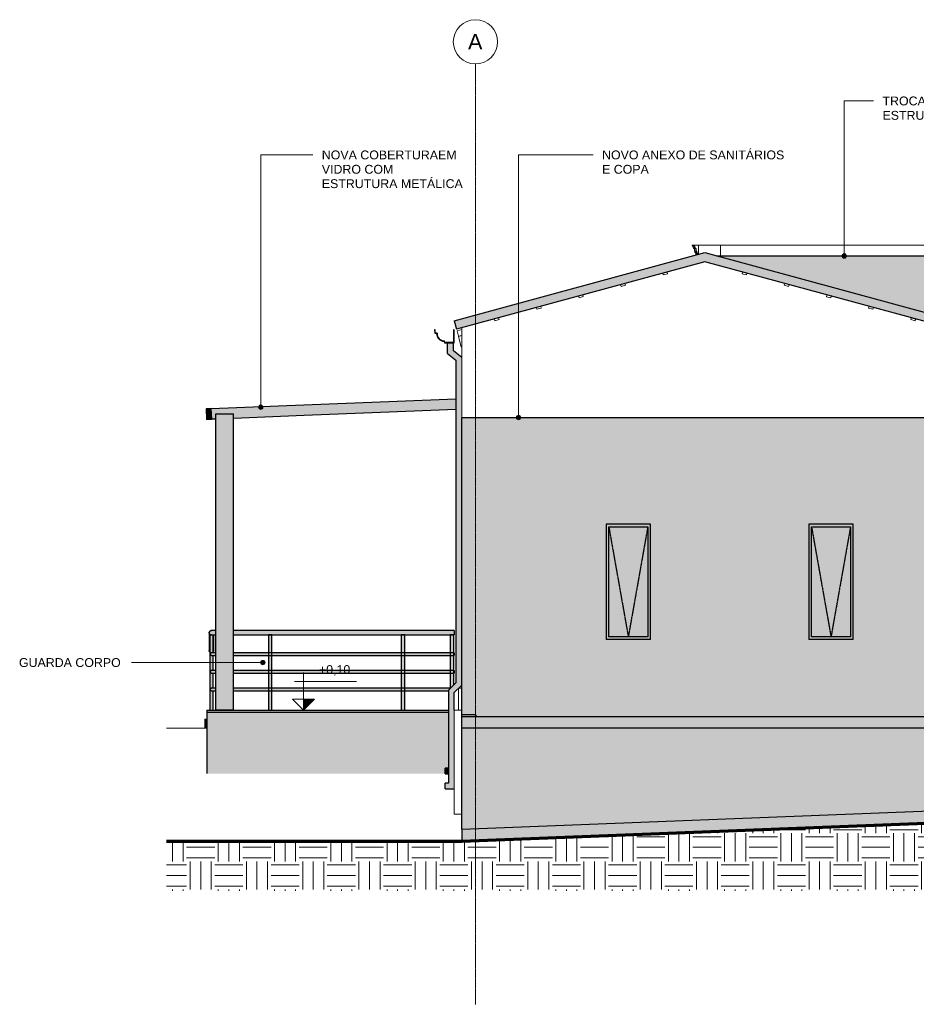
# Model space of a CAD drawing. Header units: millimetres. Extents: x -5998 to 66929, y -2295 to 9220.
# Tile 20 of 29: x 36884 to 47004, y -2287 to 8822. Entities that reach past the tile are written whole.
import ezdxf

# ---------------------------------------------------------------- set-up
doc = ezdxf.new("R2010")
doc.units = ezdxf.units.MM
doc.linetypes.add('_Tracejado pequeno', pattern=[2.25, 1.5, -0.75])
doc.linetypes.add('_Traço - ponto', pattern=[16, 12, -2, 0, -2])
for name, color, linetype, lineweight in [('A-FLOR', 192, 'Continuous', 25), ('A-FLOR-HRAL', 11, 'Continuous', 25), ('A-FLOR-PATT', 8, 'Continuous', 25), ('A-GENM', 13, 'Continuous', 18), ('A-GLAZ', 151, 'Continuous', 18), ('A-GLAZ-CWMG', 51, 'Continuous', 25), ('A-GLAZ-HDLN', 1, '_Tracejado pequeno', 18), ('A-ROOF', 132, 'Continuous', 25), ('A-ROOF-OTLN', 132, 'Continuous', 18), ('A-ROOF-PATT', 132, 'Continuous', 25), ('A-WALL', 113, 'Continuous', 18), ('A-WALL-PATT', 111, 'Continuous', 25), ('G-ANNO-DIMS', 111, 'Continuous', 9), ('G-ANNO-TEXT', 231, 'Continuous', 9), ('S-COLS', 52, 'Continuous', 25), ('S-GRID', 1, 'Continuous', 9), ('S-GRID-IDEN', 1, 'Continuous', 9)]:
    doc.layers.add(name, color=color, linetype=linetype, lineweight=lineweight)
doc.styles.add('Arial_2', font='arial.ttf', dxfattribs={"height": 175})
doc.styles.add('Arial_3', font='arial.ttf', dxfattribs={"height": 100})
pattern_1 = [(0, (41308, 0), (317.5, 317.5), [317.5, -317.5]), (0, (41308, 119.06), (317.5, 317.5), [317.5, -317.5]), (0, (41308, 238.12), (317.5, 317.5), [317.5, -317.5]), (90, (41347.68, 277.8), (-317.5, 317.5), [317.5, -317.5]), (90, (41466.75, 277.8), (-317.5, 317.5), [317.5, -317.5]), (90, (41585.8, 277.8), (-317.5, 317.5), [317.5, -317.5])]

# ---------------------------------------------------------------- blocks, each defined once
blk = doc.blocks.new('Generic Models 19 - Generic Models 19-3087287-ELEVAÇÃO 4 - MANTER _ CONSTRUIR')
at = {"layer": 'A-GENM'}
for p, q in [((3120, 6279), (3135, 6279)), ((3120, 6269), (3120, 6279)), ((3135, 6269), (3120, 6269)), ((3145, 6249), (3130, 6249)), ((3135, 6279), (3140, 6279)), ((3135, 6269), (3135, 6279)), ((3140, 6269), (3135, 6269)), ((3135, 6239), (3135, 6249)), ((3150, 6239), (3135, 6239)), ((3140, 6279), (3140, 6269)), ((3140, 6279), (3190, 6279)), ((3142, 6269), (3140, 6269)), ((3150, 6249), (3145, 6249)), ((3145, 6210), (3145, 6239)), ((3155, 6249), (3150, 6249)), ((3150, 6239), (3150, 6249)), ((3155, 6239), (3150, 6239)), ((3155, 6249), (3155, 6239)), ((3165, 6239), (3155, 6239)), ((3160, 6210), (3160, 6239)), ((3165, 6239), (3165, 6210)), ((3190, 6174), (3190, 6279)), ((3160, 6210), (3145, 6210)), ((3150, 6197), (3150, 6210)), ((3165, 6197), (3150, 6197)), ((3155, 6187), (3155, 6197)), ((3170, 6187), (3155, 6187)), ((3165, 6210), (3160, 6210)), ((3160, 6166), (3160, 6187)), ((3170, 6210), (3165, 6210)), ((3165, 6197), (3165, 6210)), ((3170, 6197), (3165, 6197)), ((3170, 6210), (3170, 6197)), ((3175, 6197), (3170, 6197)), ((3170, 6187), (3170, 6197)), ((3170, 6169), (3170, 6187)), ((3175, 6187), (3170, 6187)), ((3175, 6197), (3175, 6187)), ((3180, 6187), (3175, 6187)), ((3175, 6170), (3175, 6187)), ((3180, 6187), (3180, 6172))]:
    blk.add_line(p, q, dxfattribs=at)
blk.add_arc((3135, 6255), 16.4, 341.0739, 63.7552, dxfattribs=at)
for points in [[(3130, 6249), (3131, 6252), (3131, 6256), (3130, 6260), (3129, 6263), (3127, 6265), (3125, 6267), (3123, 6269), (3122, 6269)], [(3145, 6249), (3146, 6252), (3146, 6256), (3145, 6260), (3144, 6263), (3143, 6265), (3140, 6267), (3138, 6269), (3137, 6269)]]:
    blk.add_open_spline(points, degree=3, knots=[0, 0, 0, 0, 0.333333, 0.5, 0.583333, 0.666667, 0.833333, 1, 1, 1, 1], dxfattribs=at)
blk = doc.blocks.new('Rectangular Mullion - 2x5 cm-4253635-ELEVAÇÃO 4 - MANTER _ CONSTRUIR')
at = {"layer": 'A-GLAZ-CWMG', "lineweight": 18}
for p, q in [((5591, 5458), (5586, 5439)), ((5639, 5445), (5591, 5458)), ((5634, 5425), (5639, 5445)), ((5586, 5439), (5634, 5425))]:
    blk.add_line(p, q, dxfattribs=at)
blk = doc.blocks.new('Rectangular Mullion - 2x5 cm-3922211-ELEVAÇÃO 4 - MANTER _ CONSTRUIR')
at = {"layer": 'A-GLAZ-CWMG', "lineweight": 18}
for p, q in [((935, 5459), (887, 5446)), ((887, 5446), (892, 5426)), ((940, 5440), (935, 5459)), ((892, 5426), (940, 5440))]:
    blk.add_line(p, q, dxfattribs=at)
blk = doc.blocks.new('Rectangular Mullion - 2x5 cm-3922816-ELEVAÇÃO 4 - MANTER _ CONSTRUIR')
at = {"layer": 'A-GLAZ-CWMG', "lineweight": 18}
for p, q in [((5116, 5587), (5110, 5568)), ((5110, 5568), (5159, 5555)), ((5164, 5574), (5116, 5587)), ((5159, 5555), (5164, 5574))]:
    blk.add_line(p, q, dxfattribs=at)
blk = doc.blocks.new('Rectangular Mullion - 2x5 cm-4253693-ELEVAÇÃO 4 - MANTER _ CONSTRUIR')
at = {"layer": 'A-GLAZ-CWMG', "lineweight": 18}
for p, q in [((4640, 5716), (4635, 5697)), ((4635, 5697), (4683, 5684)), ((4688, 5703), (4640, 5716)), ((4683, 5684), (4688, 5703))]:
    blk.add_line(p, q, dxfattribs=at)
blk = doc.blocks.new('Rectangular Mullion - 2x5 cm-3922826-ELEVAÇÃO 4 - MANTER _ CONSTRUIR')
at = {"layer": 'A-GLAZ-CWMG', "lineweight": 18}
for p, q in [((4164, 5845), (4159, 5826)), ((4159, 5826), (4208, 5813)), ((4213, 5832), (4164, 5845)), ((4208, 5813), (4213, 5832))]:
    blk.add_line(p, q, dxfattribs=at)
blk = doc.blocks.new('Rectangular Mullion - 2x5 cm-4253695-ELEVAÇÃO 4 - MANTER _ CONSTRUIR')
at = {"layer": 'A-GLAZ-CWMG', "lineweight": 18}
for p, q in [((3689, 5974), (3684, 5955)), ((3684, 5955), (3732, 5942)), ((3737, 5961), (3689, 5974)), ((3732, 5942), (3737, 5961))]:
    blk.add_line(p, q, dxfattribs=at)
blk = doc.blocks.new('Rectangular Mullion - 4x6_3-3931228-ELEVAÇÃO 4 - MANTER _ CONSTRUIR')
at = {"layer": 'A-GLAZ-CWMG', "lineweight": 18}
for p, q in [((465, 5311), (518, 5325)), ((482, 5250), (465, 5311)), ((482, 5250), (518, 5260))]:
    blk.add_line(p, q, dxfattribs=at)
blk = doc.blocks.new('Railing - 4 cm-V22-ELEVAÇÃO 4 - MANTER _ CONSTRUIR')
at = {"layer": 'A-FLOR-HRAL'}
for points in [[(-144, 1030), (-144, 1880), (-164, 1880), (-164, 1680), (-162, 1679), (-157, 1671), (-157, 1668), (-156, 1665), (-157, 1659), (-158, 1657), (-164, 1650), (-164, 1480), (-162, 1479), (-157, 1471), (-157, 1469), (-156, 1465), (-157, 1459), (-159, 1456), (-164, 1450), (-164, 1280), (-162, 1279), (-157, 1271), (-157, 1269), (-156, 1265), (-157, 1259), (-158, 1257), (-164, 1250), (-164, 1030), (-149, 1030)], [(-144, 1030), (-124, 1030), (-124, 1250), (-125, 1251), (-130, 1259), (-131, 1262), (-132, 1265), (-130, 1271), (-130, 1273), (-124, 1280), (-124, 1450), (-125, 1451), (-130, 1459), (-131, 1461), (-132, 1465), (-130, 1471), (-128, 1474), (-124, 1480), (-124, 1650), (-125, 1651), (-130, 1659), (-131, 1661), (-132, 1665), (-130, 1671), (-129, 1673), (-124, 1680), (-124, 1880), (-144, 1880), (-144, 1093)]]:
    blk.add_hatch(color=9, dxfattribs=at).paths.add_polyline_path(points, flags=0)
at = {"layer": 'A-FLOR-HRAL', "color": 5}
for p, q in [((-164, 1880), (-164, 1030)), ((-144, 1880), (-164, 1880)), ((-124, 1880), (-144, 1880)), ((-124, 1030), (-124, 1880))]:
    blk.add_line(p, q, dxfattribs=at)
blk = doc.blocks.new('Railing - 4 cm-V23-ELEVAÇÃO 4 - MANTER _ CONSTRUIR')
at = {"layer": 'A-FLOR-HRAL'}
blk.add_hatch(color=9, dxfattribs=at).paths.add_polyline_path([(-2306, 1030), (-2286, 1030), (-2287, 1250), (-2310, 1251), (-2314, 1252), (-2318, 1255), (-2320, 1259), (-2321, 1262), (-2321, 1265), (-2320, 1271), (-2319, 1273), (-2316, 1276), (-2313, 1278), (-2310, 1279), (-2303, 1280), (-2286, 1280), (-2286, 1450), (-2310, 1451), (-2314, 1452), (-2318, 1456), (-2320, 1459), (-2321, 1461), (-2321, 1465), (-2320, 1471), (-2318, 1474), (-2316, 1476), (-2314, 1478), (-2309, 1480), (-2303, 1480), (-2286, 1480), (-2286, 1650), (-2310, 1651), (-2315, 1653), (-2318, 1655), (-2320, 1659), (-2321, 1661), (-2321, 1665), (-2320, 1671), (-2319, 1673), (-2316, 1676), (-2314, 1678), (-2310, 1679), (-2303, 1680), (-2286, 1680), (-2286, 1880), (-2326, 1880), (-2326, 1030), (-2311, 1030)], flags=0)
at = {"layer": 'A-FLOR-HRAL', "color": 5}
for p, q in [((-2326, 1880), (-2326, 1030)), ((-2306, 1880), (-2326, 1880)), ((-2286, 1680), (-2286, 1880)), ((-2286, 1480), (-2286, 1650)), ((-2286, 1280), (-2286, 1450)), ((-2286, 1030), (-2286, 1250))]:
    blk.add_line(p, q, dxfattribs=at)
blk = doc.blocks.new('Railing - 4 cm-V24-ELEVAÇÃO 4 - MANTER _ CONSTRUIR')
at = {"layer": 'A-FLOR-HRAL'}
for points in [[(390, 1279), (408, 1297), (408, 1880), (388, 1880), (389, 1680), (390, 1679), (395, 1671), (396, 1668), (396, 1665), (395, 1659), (394, 1658), (388, 1650), (388, 1480), (390, 1479), (395, 1471), (396, 1469), (396, 1465), (395, 1459), (393, 1456), (388, 1450), (388, 1280), (390, 1279)], [(408, 1297), (428, 1317), (428, 1450), (427, 1451), (422, 1459), (421, 1461), (421, 1465), (422, 1471), (424, 1474), (428, 1480), (428, 1650), (427, 1651), (422, 1659), (421, 1661), (421, 1665), (422, 1671), (423, 1673), (428, 1680), (428, 1880), (408, 1880), (408, 1341)]]:
    blk.add_hatch(color=9, dxfattribs=at).paths.add_polyline_path(points, flags=0)
at = {"layer": 'A-FLOR-HRAL', "color": 5}
for p, q in [((388, 1880), (388, 1277)), ((408, 1880), (388, 1880)), ((428, 1880), (408, 1880)), ((428, 1317), (428, 1880))]:
    blk.add_line(p, q, dxfattribs=at)
blk = doc.blocks.new('Railing - Railing-3945987-ELEVAÇÃO 4 - MANTER _ CONSTRUIR')
at = {"layer": 'A-FLOR-HRAL'}
h = blk.add_hatch(color=9, dxfattribs=at)
h.paths.add_polyline_path([(-2331, 1905), (-2256, 1905), (-2256, 1930), (-2306, 1930), (-2313, 1929), (-2319, 1927), (-2324, 1923), (-2328, 1917), (-2331, 1911)], flags=0)
h.paths.add_polyline_path([(-1305, 1905), (433, 1905), (433, 1930), (-2056, 1930), (-2056, 1905), (-1682, 1905)], flags=0)
h = blk.add_hatch(color=9, dxfattribs=at)
h.paths.add_polyline_path([(-2286, 1690), (-2285, 1692), (-2282, 1698), (-2281, 1704), (-2281, 1880), (-2286, 1880), (-2286, 1691)], flags=0)
h.paths.add_polyline_path([(-2326, 1690), (-2326, 1880), (-2310, 1880), (-2313, 1881), (-2319, 1883), (-2324, 1887), (-2328, 1892), (-2331, 1899), (-2331, 1905), (-2331, 1704), (-2331, 1698), (-2327, 1691)], flags=0)
h = blk.add_hatch(color=9, dxfattribs=at)
h.paths.add_polyline_path([(-1654, 1880), (433, 1880), (433, 1905), (-2056, 1905), (-2056, 1880), (-1657, 1880)], flags=0)
h.paths.add_polyline_path([(-2294, 1880), (-2256, 1880), (-2256, 1905), (-2331, 1905), (-2331, 1899), (-2328, 1892), (-2324, 1887), (-2319, 1883), (-2313, 1881), (-2306, 1880)], flags=0)
h = blk.add_hatch(color=9, dxfattribs=at)
h.paths.add_polyline_path([(-2321, 1665), (-2256, 1665), (-2256, 1680), (-2310, 1679), (-2314, 1678), (-2318, 1675), (-2319, 1672), (-2321, 1669)], flags=0)
h.paths.add_polyline_path([(15, 1665), (396, 1665), (396, 1669), (394, 1673), (388, 1680), (-125, 1679), (-131, 1670), (-131, 1669), (-132, 1665)], flags=0)
h.paths.add_polyline_path([(-2056, 1665), (-1656, 1665), (-1657, 1669), (-1658, 1672), (-1664, 1680), (-2056, 1679), (-2056, 1669)], flags=0)
h.paths.add_polyline_path([(-1632, 1665), (-156, 1665), (-157, 1670), (-159, 1673), (-164, 1680), (-1625, 1679), (-1630, 1672), (-1631, 1668)], flags=0)
h.paths.add_polyline_path([(421, 1665), (433, 1665), (433, 1680), (427, 1679), (423, 1672), (421, 1669), (421, 1665)], flags=0)
h = blk.add_hatch(color=9, dxfattribs=at)
h.paths.add_polyline_path([(-1624, 1650), (-163, 1651), (-157, 1660), (-157, 1661), (-156, 1665), (-1632, 1665), (-1631, 1661), (-1630, 1658), (-1624, 1650)], flags=0)
h.paths.add_polyline_path([(203, 1650), (390, 1651), (394, 1658), (396, 1661), (396, 1665), (-132, 1665), (-131, 1660), (-129, 1657), (-124, 1650), (15, 1650)], flags=0)
h.paths.add_polyline_path([(433, 1650), (433, 1665), (421, 1665), (421, 1661), (423, 1657), (428, 1650)], flags=0)
h.paths.add_polyline_path([(-2306, 1650), (-2256, 1651), (-2256, 1665), (-2321, 1665), (-2321, 1661), (-2319, 1658), (-2317, 1654), (-2314, 1652), (-2310, 1651)], flags=0)
h.paths.add_polyline_path([(-2056, 1650), (-1663, 1651), (-1658, 1658), (-1657, 1662), (-1656, 1665), (-2056, 1665), (-2056, 1650)], flags=0)
h = blk.add_hatch(color=9, dxfattribs=at)
h.paths.add_polyline_path([(-2321, 1465), (-2256, 1465), (-2256, 1480), (-2310, 1479), (-2314, 1478), (-2318, 1475), (-2319, 1472), (-2321, 1469)], flags=0)
h.paths.add_polyline_path([(392, 1465), (396, 1465), (396, 1469), (394, 1473), (388, 1480), (-125, 1479), (-131, 1470), (-131, 1469), (-132, 1465), (203, 1465)], flags=0)
h.paths.add_polyline_path([(-2056, 1465), (-1656, 1465), (-1657, 1469), (-1658, 1472), (-1664, 1480), (-2056, 1479), (-2056, 1469)], flags=0)
h.paths.add_polyline_path([(421, 1465), (433, 1465), (433, 1480), (427, 1479), (423, 1472), (421, 1469), (421, 1465)], flags=0)
h.paths.add_polyline_path([(-1632, 1465), (-156, 1465), (-157, 1470), (-159, 1473), (-164, 1480), (-1625, 1479), (-1630, 1472), (-1631, 1468)], flags=0)
h = blk.add_hatch(color=9, dxfattribs=at)
h.paths.add_polyline_path([(-551, 1450), (-163, 1451), (-157, 1460), (-157, 1461), (-156, 1465), (-1632, 1465), (-1631, 1461), (-1630, 1457), (-1624, 1450), (-1305, 1450)], flags=0)
h.paths.add_polyline_path([(-1682, 1450), (-1663, 1451), (-1658, 1458), (-1657, 1462), (-1656, 1465), (-2056, 1465), (-2056, 1450)], flags=0)
h.paths.add_polyline_path([(433, 1450), (433, 1465), (421, 1465), (421, 1461), (423, 1457), (428, 1450)], flags=0)
h.paths.add_polyline_path([(-124, 1450), (390, 1451), (394, 1457), (396, 1461), (396, 1465), (-132, 1465), (-131, 1460), (-129, 1457), (-125, 1450)], flags=0)
h.paths.add_polyline_path([(-2306, 1450), (-2256, 1451), (-2256, 1465), (-2321, 1465), (-2321, 1461), (-2319, 1457), (-2316, 1454), (-2314, 1452), (-2310, 1451)], flags=0)
h = blk.add_hatch(color=9, dxfattribs=at)
h.paths.add_polyline_path([(-2321, 1265), (-2256, 1265), (-2256, 1280), (-2310, 1279), (-2314, 1278), (-2318, 1275), (-2319, 1272), (-2321, 1269)], flags=0)
h.paths.add_polyline_path([(-1682, 1265), (-1656, 1265), (-1657, 1269), (-1658, 1272), (-1664, 1280), (-2056, 1279), (-2056, 1265)], flags=0)
h.paths.add_polyline_path([(-1632, 1265), (-156, 1265), (-157, 1270), (-159, 1273), (-164, 1280), (-1625, 1279), (-1630, 1272), (-1631, 1268)], flags=0)
h.paths.add_polyline_path([(-132, 1265), (377, 1265), (390, 1279), (390, 1279), (388, 1280), (-125, 1279), (-131, 1270), (-131, 1269), (-131, 1266)], flags=0)
h = blk.add_hatch(color=9, dxfattribs=at)
h.paths.add_polyline_path([(368, 1250), (369, 1258), (377, 1265), (-132, 1265), (-131, 1260), (-129, 1257), (-124, 1250), (362, 1250)], flags=0)
h.paths.add_polyline_path([(-1305, 1250), (-163, 1251), (-157, 1260), (-157, 1261), (-156, 1265), (-1632, 1265), (-1631, 1261), (-1630, 1258), (-1624, 1250)], flags=0)
h.paths.add_polyline_path([(-2306, 1250), (-2256, 1251), (-2256, 1265), (-2321, 1265), (-2321, 1261), (-2319, 1257), (-2317, 1254), (-2314, 1252), (-2310, 1251)], flags=0)
h.paths.add_polyline_path([(-1664, 1250), (-1663, 1251), (-1658, 1258), (-1657, 1262), (-1656, 1265), (-2056, 1265), (-2056, 1250), (-1682, 1250)], flags=0)
at = {"layer": 'A-FLOR-HRAL', "color": 5}
for p, q in [((-2331, 1905), (-2331, 1704)), ((-2256, 1930), (-2306, 1930)), ((433, 1930), (-2056, 1930)), ((433, 1930), (433, 1905)), ((433, 1905), (433, 1880)), ((-2306, 1880), (-2256, 1880)), ((-2281, 1704), (-2281, 1880)), ((-2056, 1880), (433, 1880)), ((-2256, 1680), (-2306, 1680)), ((-1646, 1680), (-2056, 1680)), ((-146, 1680), (-1642, 1680)), ((407, 1680), (-142, 1680)), ((433, 1680), (410, 1680)), ((433, 1680), (433, 1665)), ((-2306, 1650), (-2256, 1650)), ((-2056, 1650), (-1646, 1650)), ((-1642, 1650), (-146, 1650)), ((-142, 1650), (407, 1650)), ((410, 1650), (433, 1650)), ((433, 1665), (433, 1650)), ((-2256, 1480), (-2306, 1480)), ((-2306, 1450), (-2256, 1450)), ((-1646, 1480), (-2056, 1480)), ((-2056, 1450), (-1646, 1450)), ((-146, 1480), (-1642, 1480)), ((-1642, 1450), (-146, 1450)), ((407, 1480), (-142, 1480)), ((-142, 1450), (407, 1450)), ((433, 1480), (410, 1480)), ((410, 1450), (433, 1450)), ((433, 1480), (433, 1465)), ((433, 1465), (433, 1450)), ((-2256, 1280), (-2306, 1280)), ((-2306, 1250), (-2256, 1250)), ((-1646, 1280), (-2056, 1280)), ((-2056, 1250), (-1646, 1250)), ((-146, 1280), (-1642, 1280)), ((-1642, 1250), (-146, 1250)), ((392, 1280), (-142, 1280)), ((-142, 1250), (368, 1250))]:
    blk.add_line(p, q, dxfattribs=at)
at = {"layer": 'A-FLOR-HRAL', "color": 5, "flags": 128}
for points in [[(-2306, 1930), (-2313, 1929), (-2319, 1927), (-2324, 1923), (-2328, 1917), (-2331, 1911), (-2331, 1905)], [(-2331, 1905), (-2331, 1911), (-2328, 1917), (-2324, 1923), (-2319, 1927), (-2313, 1929), (-2306, 1930)], [(-2331, 1905), (-2331, 1899), (-2328, 1892), (-2324, 1887), (-2319, 1883), (-2313, 1881), (-2306, 1880)], [(-2306, 1880), (-2313, 1881), (-2319, 1883), (-2324, 1887), (-2328, 1892), (-2331, 1899), (-2331, 1905)], [(-2327, 1689), (-2328, 1692), (-2331, 1698), (-2331, 1704)], [(-2306, 1680), (-2310, 1679), (-2314, 1678), (-2317, 1676), (-2319, 1672), (-2321, 1669), (-2321, 1665)], [(-2321, 1665), (-2321, 1669), (-2319, 1672), (-2317, 1676), (-2314, 1678), (-2310, 1679), (-2306, 1680)], [(-2281, 1704), (-2282, 1698), (-2285, 1692), (-2286, 1689)], [(-2321, 1665), (-2321, 1661), (-2319, 1658), (-2317, 1654), (-2314, 1652), (-2310, 1651), (-2306, 1650)], [(-2306, 1650), (-2310, 1651), (-2314, 1652), (-2317, 1654), (-2319, 1658), (-2321, 1661), (-2321, 1665)], [(-2306, 1480), (-2310, 1479), (-2314, 1478), (-2317, 1476), (-2319, 1472), (-2321, 1469), (-2321, 1465)], [(-2321, 1465), (-2321, 1469), (-2319, 1472), (-2317, 1476), (-2314, 1478), (-2310, 1479), (-2306, 1480)], [(-2321, 1465), (-2321, 1461), (-2319, 1457), (-2317, 1454), (-2314, 1452), (-2310, 1451), (-2306, 1450)], [(-2306, 1450), (-2310, 1451), (-2314, 1452), (-2317, 1454), (-2319, 1457), (-2321, 1461), (-2321, 1465)], [(-2306, 1280), (-2310, 1279), (-2314, 1278), (-2317, 1276), (-2319, 1272), (-2321, 1269), (-2321, 1265)], [(-2321, 1265), (-2321, 1269), (-2319, 1272), (-2317, 1276), (-2314, 1278), (-2310, 1279), (-2306, 1280)], [(-2321, 1265), (-2321, 1261), (-2319, 1258), (-2317, 1254), (-2314, 1252), (-2310, 1251), (-2306, 1250)], [(-2306, 1250), (-2310, 1251), (-2314, 1252), (-2317, 1254), (-2319, 1258), (-2321, 1261), (-2321, 1265)]]:
    blk.add_lwpolyline(points, dxfattribs=at)
for name, p in [('Railing - 4 cm-V23-ELEVAÇÃO 4 - MANTER _ CONSTRUIR', (0, 0)), ('Railing - 4 cm-V22-ELEVAÇÃO 4 - MANTER _ CONSTRUIR', (-1500, 0)), ('Railing - 4 cm-V22-ELEVAÇÃO 4 - MANTER _ CONSTRUIR', (0, 0)), ('Railing - 4 cm-V24-ELEVAÇÃO 4 - MANTER _ CONSTRUIR', (0, 0))]:
    blk.add_blockref(name, p)
blk = doc.blocks.new('Rectangular Mullion - 6x12 cm metal-3947379-ELEVAÇÃO 4 - MANTER _ CONSTRUIR')
at = {"layer": 'A-GLAZ-CWMG'}
blk.add_hatch(color=9, dxfattribs=at).paths.add_polyline_path([(-2363, 4312), (-2303, 4315), (-2308, 4434), (-2368, 4432)], flags=0)
at = {"layer": 'A-GLAZ-CWMG', "color": 5}
for p, q in [((-2308, 4434), (-2368, 4432)), ((-2368, 4432), (-2363, 4312)), ((-2303, 4315), (-2308, 4434)), ((-2363, 4312), (-2303, 4315))]:
    blk.add_line(p, q, dxfattribs=at)
blk = doc.blocks.new('Rectangular Mullion - 6x12 cm metal-4019204-ELEVAÇÃO 4 - MANTER _ CONSTRUIR')
at = {"layer": 'A-GLAZ-CWMG'}
blk.add_hatch(color=9, dxfattribs=at).paths.add_polyline_path([(-2303, 4315), (-2256, 4316), (-2256, 4376), (-2056, 4376), (-2056, 4324), (-1260, 4356), (-1265, 4476), (-2308, 4434)], flags=0)
at = {"layer": 'A-GLAZ-CWMG', "color": 5}
for p, q in [((-2308, 4434), (-1265, 4476)), ((-2303, 4315), (-2308, 4434)), ((-1260, 4356), (-2056, 4324)), ((-2256, 4316), (-2303, 4315))]:
    blk.add_line(p, q, dxfattribs=at)
blk = doc.blocks.new('Rectangular Mullion - 6x12 cm metal-4019205-ELEVAÇÃO 4 - MANTER _ CONSTRUIR')
at = {"layer": 'A-GLAZ-CWMG'}
blk.add_hatch(color=9, dxfattribs=at).paths.add_polyline_path([(-1260, 4356), (-207, 4398), (-211, 4518), (-1265, 4476)], flags=0)
at = {"layer": 'A-GLAZ-CWMG', "color": 5}
for p, q in [((-1265, 4476), (-211, 4518)), ((-207, 4398), (-1260, 4356))]:
    blk.add_line(p, q, dxfattribs=at)
blk = doc.blocks.new('Rectangular Mullion - 6x12 cm metal-V25-ELEVAÇÃO 4 - MANTER _ CONSTRUIR')
at = {"layer": 'A-GLAZ-CWMG'}
blk.add_hatch(color=9, dxfattribs=at).paths.add_polyline_path([(-207, 4398), (453, 4425), (453, 4545), (-211, 4518)], flags=0)
at = {"layer": 'A-GLAZ-CWMG', "color": 5}
for p, q in [((-211, 4518), (453, 4545)), ((453, 4425), (-207, 4398))]:
    blk.add_line(p, q, dxfattribs=at)
blk = doc.blocks.new('Janela branca translucida - JN2 - Janela branca translucida-4332272-ELEVAÇÃO 4 - MANTER _ CONSTRUIR')
at = {"layer": 'A-GLAZ', "lineweight": 25}
h = blk.add_hatch(color=9, dxfattribs=at)
h.paths.add_polyline_path([(2648, 1830), (2648, 3130), (2148, 3130), (2148, 1830)], flags=0)
h.paths.add_polyline_path([(2618, 1860), (2178, 1860), (2178, 3100), (2618, 3100)], flags=0)
blk.add_hatch(color=9, dxfattribs=at).paths.add_polyline_path([(2618, 1860), (2618, 3100), (2178, 3100), (2178, 1860)], flags=0)
at = {"layer": 'A-GLAZ', "color": 5, "lineweight": 25}
for p, q in [((2148, 3130), (2148, 1830)), ((2648, 3130), (2148, 3130)), ((2648, 1830), (2648, 3130)), ((2178, 3100), (2618, 3100)), ((2178, 1860), (2178, 3100)), ((2618, 3100), (2618, 1860)), ((2648, 1830), (2148, 1830)), ((2618, 1860), (2178, 1860))]:
    blk.add_line(p, q, dxfattribs=at)
at = {"layer": 'A-GLAZ-HDLN', "color": 5, "lineweight": 25}
for p in [(2178, 3100), (2618, 3100)]:
    blk.add_line(p, (2398, 1860), dxfattribs=at)
blk = doc.blocks.new('Rectangular Mullion - 6x12 cm 2-4090239-ELEVAÇÃO 4 - MANTER _ CONSTRUIR')
at = {"layer": 'A-GLAZ-CWMG', "lineweight": 18}
for p, q in [((482, 5248), (518, 5258)), ((513, 5132), (482, 5248)), ((518, 5133), (513, 5132))]:
    blk.add_line(p, q, dxfattribs=at)
blk = doc.blocks.new('Generic Models 1 - Generic Models 24-4258923-ELEVAÇÃO 4 - MANTER _ CONSTRUIR')
at = {"layer": 'A-GENM', "lineweight": 25}
for points in [[(433, 143), (433, 1230), (518, 1315), (518, 5012), (424, 5086), (424, 5175), (359, 5175), (359, 5055), (453, 4980), (453, 1342), (368, 1257), (368, 208), (333, 208), (333, 143)], [(368, 313), (368, 378), (333, 378), (333, 313)]]:
    blk.add_hatch(color=9, dxfattribs=at).paths.add_polyline_path(points, flags=0)
at = {"layer": 'A-GENM', "color": 5, "lineweight": 25}
for p, q in [((359, 5055), (359, 5175)), ((424, 5086), (424, 5175)), ((359, 5055), (453, 4980)), ((518, 5012), (424, 5086)), ((453, 4980), (453, 1342)), ((453, 1342), (368, 1257)), ((368, 1257), (368, 208)), ((433, 1230), (518, 1315)), ((433, 1030), (433, 1230)), ((333, 313), (333, 378)), ((368, 378), (333, 378)), ((333, 313), (368, 313)), ((333, 143), (333, 208)), ((368, 208), (333, 208)), ((333, 143), (433, 143))]:
    blk.add_line(p, q, dxfattribs=at)
blk = doc.blocks.new('Embasamento - Embasamento-4325691-ELEVAÇÃO 4 - MANTER _ CONSTRUIR')
at = {"layer": 'A-GENM'}
for p, q in [((483, 1280), (518, 1280)), ((483, 1280), (483, 1030)), ((433, 1030), (518, 1030)), ((433, 1030), (433, -140)), ((518, -140), (433, -140))]:
    blk.add_line(p, q, dxfattribs=at)
blk = doc.blocks.new('Grid - Head Grid-11506-ELEVAÇÃO 4 - MANTER _ CONSTRUIR')
at = {"layer": 'S-GRID-IDEN'}
blk.add_circle((673, 8572), 250, dxfattribs=at)
blk = doc.blocks.new('Spot Elevations - Spot elevation - Corte-10531-ELEVAÇÃO 4 - MANTER _ CONSTRUIR')
at = {"layer": 'G-ANNO-DIMS'}
blk.add_hatch(color=256, dxfattribs=at).paths.add_polyline_path([(16071, 165), (15946, 40), (15946, 165)], flags=0)
for p, q in [((15946, 165), (15946, 465)), ((16545, 365), (15845, 365)), ((15821, 165), (16071, 165)), ((15946, 40), (15821, 165)), ((15821, 165), (16071, 165)), ((16071, 165), (15946, 40)), ((15946, 40), (15946, 165)), ((15946, 165), (15946, 40))]:
    blk.add_line(p, q, dxfattribs=at)

msp = doc.modelspace()

# ---------------------------------------------------------------- hatches: boundary and pattern name
at = {"layer": 'A-FLOR'}
for points in [[(38998, 1010), (41723, 1010), (41723, 1030), (38998, 1030)], [(41723, 880), (41723, 1010), (38998, 1010), (38998, 880), (41558, 880)], [(38998, 830), (38998, 930), (38972, 930), (38972, 830)], [(41996, 960), (42031, 960), (42031, 980), (41873, 980), (41873, 960), (41935, 960)], [(41873, 830), (53223, 831), (53223, 960), (47448, 960), (47448, 930), (47291, 930), (47291, 960), (41873, 960), (41873, 831)], [(41873, -450), (50853, -100), (50853, 40), (41873, -310)]]:
    msp.add_hatch(color=191, dxfattribs=at).paths.add_polyline_path(points, flags=0)
at = {"layer": 'A-FLOR-PATT', "lineweight": 18}
h = msp.add_hatch(dxfattribs=at)
h.set_pattern_fill('FP_2', color=256, style=0, pattern_type=2)
h.set_pattern_definition(pattern_1)
h.paths.add_polyline_path([(50605, -1007), (50853, -1007), (50853, -100), (41873, -450), (41873, -1007), (49097, -1007)], flags=0)
h = msp.add_hatch(dxfattribs=at)
h.set_pattern_fill('FP_2', color=256, style=0, pattern_type=2)
h.set_pattern_definition(pattern_1)
h.paths.add_polyline_path([(38542, -1007), (41873, -1007), (41873, -450), (38542, -450)], flags=0)
at = {"layer": 'A-ROOF'}
msp.add_hatch(color=191, dxfattribs=at).paths.add_polyline_path([(47422, 5329), (47448, 5425), (44617, 6194), (41789, 5426), (41815, 5330), (44617, 6090), (46081, 5693)], flags=0)
at = {"layer": 'A-ROOF-OTLN'}
msp.add_hatch(color=191, dxfattribs=at).paths.add_polyline_path([(41746, 5175), (41787, 5175), (41787, 5324), (41782, 5324), (41782, 5180), (41683, 5180), (41679, 5200), (41660, 5201), (41642, 5207), (41625, 5217), (41612, 5231), (41602, 5247), (41596, 5265), (41595, 5284), (41575, 5288), (41572, 5324), (41567, 5323), (41570, 5284), (41590, 5280), (41592, 5258), (41601, 5238), (41615, 5220), (41632, 5206), (41653, 5198), (41675, 5195), (41679, 5175)], flags=0)
at = {"layer": 'A-ROOF-PATT'}
msp.add_hatch(color=191, dxfattribs=at).paths.add_polyline_path([(52113, 5425), (52944, 5425), (56321, 6158), (44750, 6158), (47448, 5425), (50605, 5425)], flags=0)
at = {"layer": 'A-WALL'}
for points in [[(40050, 317), (41688, 317), (41688, 378), (41723, 378), (41723, 880), (38998, 880), (38998, 317), (39296, 317)], [(41873, -310), (42013, -305), (42013, 830), (41873, 830), (41873, -140)], [(42013, -305), (50853, 40), (53223, 40), (53223, 830), (42013, 830), (42013, -140)]]:
    msp.add_hatch(color=191, dxfattribs=at).paths.add_polyline_path(points, flags=0)
at = {"layer": 'A-WALL-PATT'}
for points in [[(44574, 3930), (47291, 3930), (47291, 4329), (41873, 4329), (41873, 3930), (43066, 3930)], [(42031, 980), (42031, 3930), (41873, 3930), (41873, 980), (41935, 980)]]:
    msp.add_hatch(color=191, dxfattribs=at).paths.add_polyline_path(points, flags=0)
h = msp.add_hatch(color=191, dxfattribs=at)
h.paths.add_polyline_path([(47212, 960), (47291, 960), (47291, 3930), (42031, 3930), (42031, 960), (46835, 960)], flags=0)
h.paths.add_polyline_path([(46291, 1830), (45791, 1830), (45791, 3130), (46291, 3130), (46291, 1860)], flags=0)
h.paths.add_polyline_path([(44003, 1830), (43503, 1830), (43503, 3130), (44003, 3130), (44003, 1860)], flags=0)
at = {"layer": 'G-ANNO-TEXT'}
h = msp.add_hatch(color=7, dxfattribs=at)
edge = h.paths.add_edge_path(flags=0)
edge.add_arc((46190, 6156), 25, 0, 360)
h = msp.add_hatch(color=7, dxfattribs=at)
edge = h.paths.add_edge_path(flags=0)
edge.add_arc((39605, 4449), 25, 0, 360)
h = msp.add_hatch(color=7, dxfattribs=at)
edge = h.paths.add_edge_path(flags=0)
edge.add_arc((42515, 4334), 25, 0, 360)
h = msp.add_hatch(color=7, dxfattribs=at)
edge = h.paths.add_edge_path(flags=0)
edge.add_arc((39628, 1569), 25, 0, 360)
at = {"layer": 'S-COLS'}
msp.add_hatch(color=191, dxfattribs=at).paths.add_polyline_path([(39108, 1030), (39298, 1030), (39298, 4376), (39098, 4376), (39098, 1030)], flags=0)

# ---------------------------------------------------------------- linework, layer by layer
at = {"layer": 'A-FLOR', "color": 5}
for p, q in [((38998, 1030), (38998, 880)), ((38998, 1030), (41723, 1030)), ((38998, 1010), (41723, 1010)), ((38972, 930), (38998, 930)), ((38972, 930), (38972, 830)), ((41873, 830), (41873, 980)), ((41873, 960), (42031, 960)), ((53223, 830), (41873, 830)), ((41873, -310), (50853, 40)), ((41873, -310), (41873, -450))]:
    msp.add_line(p, q, dxfattribs=at)
at = {"layer": 'A-FLOR', "lineweight": 18}
msp.add_line((38998, 830), (38542, 830), dxfattribs=at)
at = {"layer": 'A-FLOR', "lineweight": 70}
for p, q in [((50853, -100), (41873, -450)), ((41873, -450), (38542, -450))]:
    msp.add_line(p, q, dxfattribs=at)
at = {"layer": 'A-ROOF', "color": 5}
for p, q in [((41789, 5426), (44617, 6194)), ((44617, 6194), (47448, 5425)), ((44750, 6158), (56321, 6158)), ((44617, 6090), (41815, 5330)), ((47422, 5329), (44617, 6090)), ((41789, 5426), (41815, 5330))]:
    msp.add_line(p, q, dxfattribs=at)
at = {"layer": 'A-ROOF-OTLN', "color": 5, "lineweight": 25}
for p, q in [((41572, 5324), (41567, 5323)), ((41567, 5323), (41570, 5284)), ((41570, 5284), (41590, 5280)), ((41575, 5288), (41572, 5324)), ((41595, 5284), (41575, 5288)), ((41787, 5324), (41782, 5324)), ((41782, 5324), (41782, 5180)), ((41787, 5175), (41787, 5324)), ((41675, 5195), (41679, 5175)), ((41683, 5180), (41679, 5200)), ((41679, 5175), (41787, 5175)), ((41782, 5180), (41683, 5180))]:
    msp.add_line(p, q, dxfattribs=at)
for radius, start, end in [(85.6, 180.036, 270), (80.6, 177.0671, 272.9709)]:
    msp.add_arc((41675, 5280), radius, start, end, dxfattribs=at)
at = {"layer": 'A-WALL'}
for p, q in [((44545, 6174), (44545, 6279)), ((44545, 6279), (44795, 6279)), ((44795, 6279), (44795, 6158)), ((48061, 6279), (44795, 6279)), ((41873, 5346), (41873, 4329))]:
    msp.add_line(p, q, dxfattribs=at)
at = {"layer": 'A-WALL', "color": 5, "lineweight": 25}
for p, q in [((41873, 980), (41873, 4329)), ((47448, 4329), (41873, 4329)), ((42031, 980), (41873, 980)), ((42031, 980), (42031, 960)), ((42031, 960), (47291, 960)), ((38998, 880), (38998, 317)), ((41873, -310), (41873, 830))]:
    msp.add_line(p, q, dxfattribs=at)
at = {"layer": 'G-ANNO-TEXT', "color": 7}
for p, q in [((46190, 7905), (46521, 7905)), ((46190, 6156), (46190, 7905)), ((39605, 7296), (40193, 7296)), ((39605, 4449), (39605, 7296)), ((42515, 7296), (43356, 7296)), ((42515, 4334), (42515, 7296)), ((38149, 1569), (38145, 1569)), ((39628, 1569), (38149, 1569))]:
    msp.add_line(p, q, dxfattribs=at)
for centre in [(46190, 6156), (39605, 4449), (42515, 4334), (39628, 1569)]:
    msp.add_circle(centre, 25, dxfattribs=at)
at = {"layer": 'S-COLS', "color": 5}
for p, q in [((39098, 4376), (39298, 4376)), ((39098, 1030), (39098, 4376)), ((39298, 1030), (39298, 4376)), ((39298, 1030), (39098, 1030))]:
    msp.add_line(p, q, dxfattribs=at)
at = {"layer": 'S-GRID', "linetype": '_Traço - ponto'}
msp.add_line((42028, -2287), (42028, 8322), dxfattribs=at)

# ---------------------------------------------------------------- block references
at = {"layer": 'A-FLOR-HRAL', "color": 5}
msp.add_blockref('Railing - Railing-3945987-ELEVAÇÃO 4 - MANTER _ CONSTRUIR', (41355, 0), dxfattribs=at)
at = {"layer": 'A-GENM'}
for name in ['Generic Models 19 - Generic Models 19-3087287-ELEVAÇÃO 4 - MANTER _ CONSTRUIR', 'Embasamento - Embasamento-4325691-ELEVAÇÃO 4 - MANTER _ CONSTRUIR']:
    msp.add_blockref(name, (41355, 0), dxfattribs=at)
at = {"layer": 'A-GENM', "color": 5, "lineweight": 25}
msp.add_blockref('Generic Models 1 - Generic Models 24-4258923-ELEVAÇÃO 4 - MANTER _ CONSTRUIR', (41355, 0), dxfattribs=at)
at = {"layer": 'A-GLAZ', "color": 5, "lineweight": 25}
for p in [(41355, 0), (43643, 0)]:
    msp.add_blockref('Janela branca translucida - JN2 - Janela branca translucida-4332272-ELEVAÇÃO 4 - MANTER _ CONSTRUIR', p, dxfattribs=at)
at = {"layer": 'A-GLAZ-CWMG', "lineweight": 18}
for name, p in [('Rectangular Mullion - 2x5 cm-3922211-ELEVAÇÃO 4 - MANTER _ CONSTRUIR', (43255, 516)), ('Rectangular Mullion - 2x5 cm-4253695-ELEVAÇÃO 4 - MANTER _ CONSTRUIR', (41355, 0)), ('Rectangular Mullion - 2x5 cm-3922211-ELEVAÇÃO 4 - MANTER _ CONSTRUIR', (42780, 387)), ('Rectangular Mullion - 2x5 cm-3922826-ELEVAÇÃO 4 - MANTER _ CONSTRUIR', (41355, 0)), ('Rectangular Mullion - 2x5 cm-3922211-ELEVAÇÃO 4 - MANTER _ CONSTRUIR', (42305, 258)), ('Rectangular Mullion - 2x5 cm-4253693-ELEVAÇÃO 4 - MANTER _ CONSTRUIR', (41355, 0)), ('Rectangular Mullion - 2x5 cm-3922211-ELEVAÇÃO 4 - MANTER _ CONSTRUIR', (41830, 129)), ('Rectangular Mullion - 2x5 cm-3922816-ELEVAÇÃO 4 - MANTER _ CONSTRUIR', (41355, 0)), ('Rectangular Mullion - 2x5 cm-3922211-ELEVAÇÃO 4 - MANTER _ CONSTRUIR', (41355, 0)), ('Rectangular Mullion - 2x5 cm-4253635-ELEVAÇÃO 4 - MANTER _ CONSTRUIR', (41355, 0)), ('Rectangular Mullion - 4x6_3-3931228-ELEVAÇÃO 4 - MANTER _ CONSTRUIR', (41355, 0)), ('Rectangular Mullion - 6x12 cm 2-4090239-ELEVAÇÃO 4 - MANTER _ CONSTRUIR', (41355, 0))]:
    msp.add_blockref(name, p, dxfattribs=at)
at = {"layer": 'A-GLAZ-CWMG', "color": 5}
for name in ['Rectangular Mullion - 6x12 cm metal-4019204-ELEVAÇÃO 4 - MANTER _ CONSTRUIR', 'Rectangular Mullion - 6x12 cm metal-4019205-ELEVAÇÃO 4 - MANTER _ CONSTRUIR', 'Rectangular Mullion - 6x12 cm metal-V25-ELEVAÇÃO 4 - MANTER _ CONSTRUIR', 'Rectangular Mullion - 6x12 cm metal-3947379-ELEVAÇÃO 4 - MANTER _ CONSTRUIR']:
    msp.add_blockref(name, (41355, 0), dxfattribs=at)
at = {"layer": 'G-ANNO-DIMS'}
msp.add_blockref('Spot Elevations - Spot elevation - Corte-10531-ELEVAÇÃO 4 - MANTER _ CONSTRUIR', (24142, 990), dxfattribs=at)
at = {"layer": 'S-GRID-IDEN'}
msp.add_blockref('Grid - Head Grid-11506-ELEVAÇÃO 4 - MANTER _ CONSTRUIR', (41355, 0), dxfattribs=at)

# ---------------------------------------------------------------- texts
at = {"layer": 'G-ANNO-DIMS', "insert": (40262, 1540), "char_height": 100, "width": 422.37, "attachment_point": 1, "line_spacing_factor": 0.941778, "style": 'Arial_3'}
msp.add_mtext('+0,10', dxfattribs=at)
at = {"layer": 'G-ANNO-TEXT', "color": 7, "char_height": 100, "attachment_point": 1, "style": 'Arial_3'}
for s, insert, width in [('TROCA DAS TELHAS E REVISÃO DA ', (46622, 7955), 3046.41), ('ESTRUTURA DA COBERTURA', (46622, 7793), 2473.21), ('NOVA COBERTURAEM ', (40294, 7346), 1924.05), ('NOVO ANEXO DE SANITÁRIOS ', (43457, 7346), 2589.45), ('VIDRO COM ', (40294, 7184), 1038.19), ('E COPA', (43457, 7184), 653.38), ('ESTRUTURA METÁLICA', (40294, 7022), 1964.13), ('GUARDA CORPO', (36876, 1619), 1414.98)]:
    msp.add_mtext(s, dxfattribs=dict(at, insert=insert, width=width))
at = {"layer": 'S-GRID-IDEN', "insert": (41944, 8661), "char_height": 175, "width": 200.42, "attachment_point": 1, "style": 'Arial_2'}
msp.add_mtext('A', dxfattribs=at)

doc.saveas('drawing.dxf')
